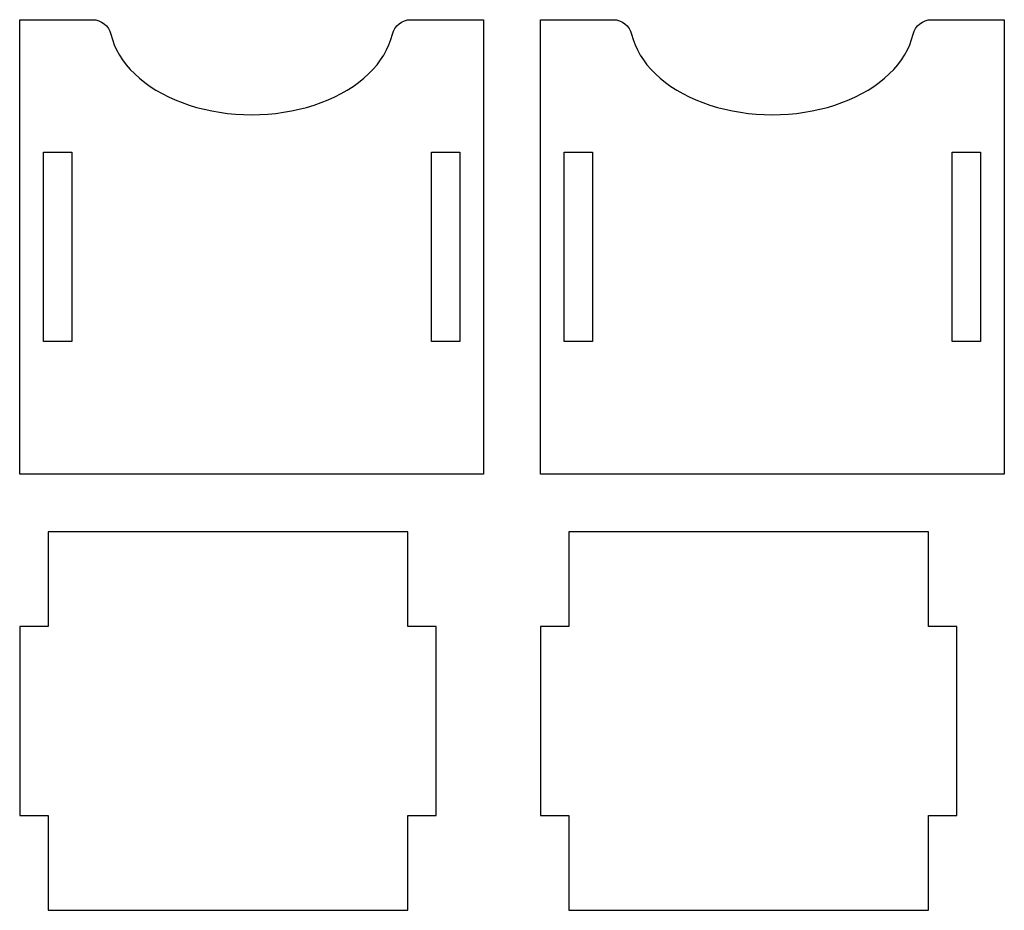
# Model space of a CAD drawing. Header units: millimetres. Extents: x -1146 to 1019, y -763 to 979.
# Tile 18 of 143: x -1118 to -1014, y -189 to -95. Entities that reach past the tile are written whole.
import ezdxf

# ---------------------------------------------------------------- set-up
doc = ezdxf.new("R2010")
doc.units = ezdxf.units.MM
doc.header["$MEASUREMENT"] = 0
doc.layers.add('Layer 1', color=7, linetype='Continuous')

msp = doc.modelspace()

# ---------------------------------------------------------------- linework, layer by layer
at = {"layer": 'Layer 1', "lineweight": 25}
for points, knots in [([(-1076.1914, -94.7013), (-1077.1208, -94.7013), (-1077.9277, -95.3416), (-1078.1391, -96.2466), (-1078.1391, -96.2466), (-1078.1391, -96.2466), (-1078.294, -96.8059), (-1078.294, -96.8059), (-1078.294, -96.8059), (-1078.294, -96.8059), (-1078.4962, -97.3583), (-1078.4962, -97.3583), (-1078.4962, -97.3583), (-1078.4962, -97.3583), (-1078.7449, -97.9021), (-1078.7449, -97.9021), (-1078.7449, -97.9021), (-1078.7449, -97.9021), (-1079.0393, -98.4358), (-1079.0393, -98.4358), (-1079.0393, -98.4358), (-1079.0393, -98.4358), (-1079.3784, -98.9575), (-1079.3784, -98.9575), (-1079.3784, -98.9575), (-1079.3784, -98.9575), (-1079.7614, -99.4655), (-1079.7614, -99.4655), (-1079.7614, -99.4655), (-1079.7614, -99.4655), (-1080.1868, -99.9583), (-1080.1868, -99.9583), (-1080.1868, -99.9583), (-1080.1868, -99.9583), (-1080.6534, -100.434), (-1080.6534, -100.434), (-1080.6534, -100.434), (-1080.6534, -100.434), (-1081.1596, -100.8915), (-1081.1596, -100.8915), (-1081.1596, -100.8915), (-1081.1596, -100.8915), (-1081.7039, -101.3289), (-1081.7039, -101.3289), (-1081.7039, -101.3289), (-1081.7039, -101.3289), (-1082.2843, -101.7452), (-1082.2843, -101.7452), (-1082.2843, -101.7452), (-1082.2843, -101.7452), (-1082.899, -102.1389), (-1082.899, -102.1389), (-1082.899, -102.1389), (-1082.899, -102.1389), (-1083.5462, -102.5087), (-1083.5462, -102.5087), (-1083.5462, -102.5087), (-1083.5462, -102.5087), (-1084.2236, -102.8534), (-1084.2236, -102.8534), (-1084.2236, -102.8534), (-1084.2236, -102.8534), (-1084.9295, -103.1722), (-1084.9295, -103.1722), (-1084.9295, -103.1722), (-1084.9295, -103.1722), (-1085.661, -103.4635), (-1085.661, -103.4635), (-1085.661, -103.4635), (-1085.661, -103.4635), (-1086.4161, -103.7269), (-1086.4161, -103.7269), (-1086.4161, -103.7269), (-1086.4161, -103.7269), (-1087.1926, -103.9613), (-1087.1926, -103.9613), (-1087.1926, -103.9613), (-1087.1926, -103.9613), (-1087.9876, -104.166), (-1087.9876, -104.166), (-1087.9876, -104.166), (-1087.9876, -104.166), (-1088.7986, -104.3402), (-1088.7986, -104.3402), (-1088.7986, -104.3402), (-1088.7986, -104.3402), (-1089.6231, -104.4837), (-1089.6231, -104.4837), (-1089.6231, -104.4837), (-1089.6231, -104.4837), (-1090.4585, -104.5957), (-1090.4585, -104.5957), (-1090.4585, -104.5957), (-1090.4585, -104.5957), (-1091.302, -104.676), (-1091.302, -104.676), (-1091.302, -104.676), (-1091.302, -104.676), (-1092.1511, -104.7243), (-1092.1511, -104.7243), (-1092.1511, -104.7243), (-1092.1511, -104.7243), (-1093.003, -104.7403), (-1093.003, -104.7403), (-1093.003, -104.7403), (-1093.003, -104.7403), (-1093.8549, -104.7243), (-1093.8549, -104.7243), (-1093.8549, -104.7243), (-1093.8549, -104.7243), (-1094.704, -104.676), (-1094.704, -104.676), (-1094.704, -104.676), (-1094.704, -104.676), (-1095.5475, -104.5957), (-1095.5475, -104.5957), (-1095.5475, -104.5957), (-1095.5475, -104.5957), (-1096.3829, -104.4837), (-1096.3829, -104.4837), (-1096.3829, -104.4837), (-1096.3829, -104.4837), (-1097.2074, -104.3402), (-1097.2074, -104.3402), (-1097.2074, -104.3402), (-1097.2074, -104.3402), (-1098.0184, -104.166), (-1098.0184, -104.166), (-1098.0184, -104.166), (-1098.0184, -104.166), (-1098.8134, -103.9613), (-1098.8134, -103.9613), (-1098.8134, -103.9613), (-1098.8134, -103.9613), (-1099.5899, -103.7269), (-1099.5899, -103.7269), (-1099.5899, -103.7269), (-1099.5899, -103.7269), (-1100.345, -103.4635), (-1100.345, -103.4635), (-1100.345, -103.4635), (-1100.345, -103.4635), (-1101.0765, -103.1722), (-1101.0765, -103.1722), (-1101.0765, -103.1722), (-1101.0765, -103.1722), (-1101.7824, -102.8534), (-1101.7824, -102.8534), (-1101.7824, -102.8534), (-1101.7824, -102.8534), (-1102.4598, -102.5087), (-1102.4598, -102.5087), (-1102.4598, -102.5087), (-1102.4598, -102.5087), (-1103.107, -102.1389), (-1103.107, -102.1389), (-1103.107, -102.1389), (-1103.107, -102.1389), (-1103.7217, -101.7452), (-1103.7217, -101.7452), (-1103.7217, -101.7452), (-1103.7217, -101.7452), (-1104.3021, -101.3289), (-1104.3021, -101.3289), (-1104.3021, -101.3289), (-1104.3021, -101.3289), (-1104.8464, -100.8915), (-1104.8464, -100.8915), (-1104.8464, -100.8915), (-1104.8464, -100.8915), (-1105.3526, -100.434), (-1105.3526, -100.434), (-1105.3526, -100.434), (-1105.3526, -100.434), (-1105.8192, -99.9583), (-1105.8192, -99.9583), (-1105.8192, -99.9583), (-1105.8192, -99.9583), (-1106.2446, -99.4655), (-1106.2446, -99.4655), (-1106.2446, -99.4655), (-1106.2446, -99.4655), (-1106.6276, -98.9575), (-1106.6276, -98.9575), (-1106.6276, -98.9575), (-1106.6276, -98.9575), (-1106.9667, -98.4358), (-1106.9667, -98.4358), (-1106.9667, -98.4358), (-1106.9667, -98.4358), (-1107.2611, -97.9021), (-1107.2611, -97.9021), (-1107.2611, -97.9021), (-1107.2611, -97.9021), (-1107.5098, -97.3583), (-1107.5098, -97.3583), (-1107.5098, -97.3583), (-1107.5098, -97.3583), (-1107.712, -96.8059), (-1107.712, -96.8059), (-1107.712, -96.8059), (-1107.712, -96.8059), (-1107.8669, -96.2466), (-1107.8669, -96.2466), (-1107.8669, -96.2466), (-1108.0782, -95.3416), (-1108.8852, -94.7013), (-1109.8146, -94.7013), (-1109.8146, -94.7013), (-1109.8146, -94.7013), (-1117.5029, -94.7013), (-1117.5029, -94.7013), (-1117.5029, -94.7013), (-1117.5029, -94.7013), (-1117.5029, -142.7012), (-1117.5029, -142.7012), (-1117.5029, -142.7012), (-1117.5029, -142.7012), (-1068.503, -142.7012), (-1068.503, -142.7012), (-1068.503, -142.7012), (-1068.503, -142.7012), (-1068.503, -94.7013), (-1068.503, -94.7013), (-1068.503, -94.7013), (-1068.503, -94.7013), (-1076.1913, -94.7013), (-1076.1913, -94.7013), (-1076.1913, -94.7013), (-1076.1913, -94.7013), (-1076.1914, -94.7013), (-1076.1914, -94.7013)], [0, 0, 0, 0, 0.01694915, 0.01694915, 0.01694915, 0.01694915, 0.03389831, 0.03389831, 0.03389831, 0.03389831, 0.05084746, 0.05084746, 0.05084746, 0.05084746, 0.06779661, 0.06779661, 0.06779661, 0.06779661, 0.08474576, 0.08474576, 0.08474576, 0.08474576, 0.10169492, 0.10169492, 0.10169492, 0.10169492, 0.11864407, 0.11864407, 0.11864407, 0.11864407, 0.13559322, 0.13559322, 0.13559322, 0.13559322, 0.15254237, 0.15254237, 0.15254237, 0.15254237, 0.16949153, 0.16949153, 0.16949153, 0.16949153, 0.18644068, 0.18644068, 0.18644068, 0.18644068, 0.20338983, 0.20338983, 0.20338983, 0.20338983, 0.22033898, 0.22033898, 0.22033898, 0.22033898, 0.23728814, 0.23728814, 0.23728814, 0.23728814, 0.25423729, 0.25423729, 0.25423729, 0.25423729, 0.27118644, 0.27118644, 0.27118644, 0.27118644, 0.28813559, 0.28813559, 0.28813559, 0.28813559, 0.30508475, 0.30508475, 0.30508475, 0.30508475, 0.3220339, 0.3220339, 0.3220339, 0.3220339, 0.33898305, 0.33898305, 0.33898305, 0.33898305, 0.3559322, 0.3559322, 0.3559322, 0.3559322, 0.37288136, 0.37288136, 0.37288136, 0.37288136, 0.38983051, 0.38983051, 0.38983051, 0.38983051, 0.40677966, 0.40677966, 0.40677966, 0.40677966, 0.42372881, 0.42372881, 0.42372881, 0.42372881, 0.44067797, 0.44067797, 0.44067797, 0.44067797, 0.45762712, 0.45762712, 0.45762712, 0.45762712, 0.47457627, 0.47457627, 0.47457627, 0.47457627, 0.49152542, 0.49152542, 0.49152542, 0.49152542, 0.50847458, 0.50847458, 0.50847458, 0.50847458, 0.52542373, 0.52542373, 0.52542373, 0.52542373, 0.54237288, 0.54237288, 0.54237288, 0.54237288, 0.55932203, 0.55932203, 0.55932203, 0.55932203, 0.57627119, 0.57627119, 0.57627119, 0.57627119, 0.59322034, 0.59322034, 0.59322034, 0.59322034, 0.61016949, 0.61016949, 0.61016949, 0.61016949, 0.62711864, 0.62711864, 0.62711864, 0.62711864, 0.6440678, 0.6440678, 0.6440678, 0.6440678, 0.66101695, 0.66101695, 0.66101695, 0.66101695, 0.6779661, 0.6779661, 0.6779661, 0.6779661, 0.69491525, 0.69491525, 0.69491525, 0.69491525, 0.71186441, 0.71186441, 0.71186441, 0.71186441, 0.72881356, 0.72881356, 0.72881356, 0.72881356, 0.74576271, 0.74576271, 0.74576271, 0.74576271, 0.76271186, 0.76271186, 0.76271186, 0.76271186, 0.77966102, 0.77966102, 0.77966102, 0.77966102, 0.79661017, 0.79661017, 0.79661017, 0.79661017, 0.81355932, 0.81355932, 0.81355932, 0.81355932, 0.83050847, 0.83050847, 0.83050847, 0.83050847, 0.84745763, 0.84745763, 0.84745763, 0.84745763, 0.86440678, 0.86440678, 0.86440678, 0.86440678, 0.88135593, 0.88135593, 0.88135593, 0.88135593, 0.89830508, 0.89830508, 0.89830508, 0.89830508, 0.91525424, 0.91525424, 0.91525424, 0.91525424, 0.93220339, 0.93220339, 0.93220339, 0.93220339, 0.94915254, 0.94915254, 0.94915254, 0.94915254, 0.96610169, 0.96610169, 0.96610169, 0.96610169, 1, 1, 1, 1]), ([(-1021.1915, -94.7013), (-1022.1209, -94.7013), (-1022.9278, -95.3416), (-1023.1392, -96.2466), (-1023.1392, -96.2466), (-1023.1392, -96.2466), (-1023.2941, -96.8059), (-1023.2941, -96.8059), (-1023.2941, -96.8059), (-1023.2941, -96.8059), (-1023.4963, -97.3583), (-1023.4963, -97.3583), (-1023.4963, -97.3583), (-1023.4963, -97.3583), (-1023.745, -97.9021), (-1023.745, -97.9021), (-1023.745, -97.9021), (-1023.745, -97.9021), (-1024.0394, -98.4358), (-1024.0394, -98.4358), (-1024.0394, -98.4358), (-1024.0394, -98.4358), (-1024.3785, -98.9575), (-1024.3785, -98.9575), (-1024.3785, -98.9575), (-1024.3785, -98.9575), (-1024.7615, -99.4655), (-1024.7615, -99.4655), (-1024.7615, -99.4655), (-1024.7615, -99.4655), (-1025.1869, -99.9583), (-1025.1869, -99.9583), (-1025.1869, -99.9583), (-1025.1869, -99.9583), (-1025.6535, -100.434), (-1025.6535, -100.434), (-1025.6535, -100.434), (-1025.6535, -100.434), (-1026.1597, -100.8915), (-1026.1597, -100.8915), (-1026.1597, -100.8915), (-1026.1597, -100.8915), (-1026.704, -101.3289), (-1026.704, -101.3289), (-1026.704, -101.3289), (-1026.704, -101.3289), (-1027.2844, -101.7452), (-1027.2844, -101.7452), (-1027.2844, -101.7452), (-1027.2844, -101.7452), (-1027.8991, -102.1389), (-1027.8991, -102.1389), (-1027.8991, -102.1389), (-1027.8991, -102.1389), (-1028.5463, -102.5087), (-1028.5463, -102.5087), (-1028.5463, -102.5087), (-1028.5463, -102.5087), (-1029.2237, -102.8534), (-1029.2237, -102.8534), (-1029.2237, -102.8534), (-1029.2237, -102.8534), (-1029.9296, -103.1722), (-1029.9296, -103.1722), (-1029.9296, -103.1722), (-1029.9296, -103.1722), (-1030.6611, -103.4635), (-1030.6611, -103.4635), (-1030.6611, -103.4635), (-1030.6611, -103.4635), (-1031.4162, -103.7269), (-1031.4162, -103.7269), (-1031.4162, -103.7269), (-1031.4162, -103.7269), (-1032.1927, -103.9613), (-1032.1927, -103.9613), (-1032.1927, -103.9613), (-1032.1927, -103.9613), (-1032.9877, -104.166), (-1032.9877, -104.166), (-1032.9877, -104.166), (-1032.9877, -104.166), (-1033.7987, -104.3402), (-1033.7987, -104.3402), (-1033.7987, -104.3402), (-1033.7987, -104.3402), (-1034.6232, -104.4837), (-1034.6232, -104.4837), (-1034.6232, -104.4837), (-1034.6232, -104.4837), (-1035.4586, -104.5957), (-1035.4586, -104.5957), (-1035.4586, -104.5957), (-1035.4586, -104.5957), (-1036.3021, -104.676), (-1036.3021, -104.676), (-1036.3021, -104.676), (-1036.3021, -104.676), (-1037.1512, -104.7243), (-1037.1512, -104.7243), (-1037.1512, -104.7243), (-1037.1512, -104.7243), (-1038.0031, -104.7403), (-1038.0031, -104.7403), (-1038.0031, -104.7403), (-1038.0031, -104.7403), (-1038.855, -104.7243), (-1038.855, -104.7243), (-1038.855, -104.7243), (-1038.855, -104.7243), (-1039.7041, -104.676), (-1039.7041, -104.676), (-1039.7041, -104.676), (-1039.7041, -104.676), (-1040.5476, -104.5957), (-1040.5476, -104.5957), (-1040.5476, -104.5957), (-1040.5476, -104.5957), (-1041.383, -104.4837), (-1041.383, -104.4837), (-1041.383, -104.4837), (-1041.383, -104.4837), (-1042.2075, -104.3402), (-1042.2075, -104.3402), (-1042.2075, -104.3402), (-1042.2075, -104.3402), (-1043.0185, -104.166), (-1043.0185, -104.166), (-1043.0185, -104.166), (-1043.0185, -104.166), (-1043.8135, -103.9613), (-1043.8135, -103.9613), (-1043.8135, -103.9613), (-1043.8135, -103.9613), (-1044.59, -103.7269), (-1044.59, -103.7269), (-1044.59, -103.7269), (-1044.59, -103.7269), (-1045.3451, -103.4635), (-1045.3451, -103.4635), (-1045.3451, -103.4635), (-1045.3451, -103.4635), (-1046.0766, -103.1722), (-1046.0766, -103.1722), (-1046.0766, -103.1722), (-1046.0766, -103.1722), (-1046.7825, -102.8534), (-1046.7825, -102.8534), (-1046.7825, -102.8534), (-1046.7825, -102.8534), (-1047.4599, -102.5087), (-1047.4599, -102.5087), (-1047.4599, -102.5087), (-1047.4599, -102.5087), (-1048.1071, -102.1389), (-1048.1071, -102.1389), (-1048.1071, -102.1389), (-1048.1071, -102.1389), (-1048.7218, -101.7452), (-1048.7218, -101.7452), (-1048.7218, -101.7452), (-1048.7218, -101.7452), (-1049.3022, -101.3289), (-1049.3022, -101.3289), (-1049.3022, -101.3289), (-1049.3022, -101.3289), (-1049.8465, -100.8915), (-1049.8465, -100.8915), (-1049.8465, -100.8915), (-1049.8465, -100.8915), (-1050.3527, -100.434), (-1050.3527, -100.434), (-1050.3527, -100.434), (-1050.3527, -100.434), (-1050.8193, -99.9583), (-1050.8193, -99.9583), (-1050.8193, -99.9583), (-1050.8193, -99.9583), (-1051.2447, -99.4655), (-1051.2447, -99.4655), (-1051.2447, -99.4655), (-1051.2447, -99.4655), (-1051.6277, -98.9575), (-1051.6277, -98.9575), (-1051.6277, -98.9575), (-1051.6277, -98.9575), (-1051.9668, -98.4358), (-1051.9668, -98.4358), (-1051.9668, -98.4358), (-1051.9668, -98.4358), (-1052.2612, -97.9021), (-1052.2612, -97.9021), (-1052.2612, -97.9021), (-1052.2612, -97.9021), (-1052.5099, -97.3583), (-1052.5099, -97.3583), (-1052.5099, -97.3583), (-1052.5099, -97.3583), (-1052.7121, -96.8059), (-1052.7121, -96.8059), (-1052.7121, -96.8059), (-1052.7121, -96.8059), (-1052.867, -96.2466), (-1052.867, -96.2466), (-1052.867, -96.2466), (-1053.0783, -95.3416), (-1053.8853, -94.7013), (-1054.8147, -94.7013), (-1054.8147, -94.7013), (-1054.8147, -94.7013), (-1062.503, -94.7013), (-1062.503, -94.7013), (-1062.503, -94.7013), (-1062.503, -94.7013), (-1062.503, -142.7012), (-1062.503, -142.7012), (-1062.503, -142.7012), (-1062.503, -142.7012), (-1013.5031, -142.7012), (-1013.5031, -142.7012), (-1013.5031, -142.7012), (-1013.5031, -142.7012), (-1013.5031, -94.7013), (-1013.5031, -94.7013), (-1013.5031, -94.7013), (-1013.5031, -94.7013), (-1021.1914, -94.7013), (-1021.1914, -94.7013), (-1021.1914, -94.7013), (-1021.1914, -94.7013), (-1021.1915, -94.7013), (-1021.1915, -94.7013)], [0, 0, 0, 0, 0.01694915, 0.01694915, 0.01694915, 0.01694915, 0.03389831, 0.03389831, 0.03389831, 0.03389831, 0.05084746, 0.05084746, 0.05084746, 0.05084746, 0.06779661, 0.06779661, 0.06779661, 0.06779661, 0.08474576, 0.08474576, 0.08474576, 0.08474576, 0.10169492, 0.10169492, 0.10169492, 0.10169492, 0.11864407, 0.11864407, 0.11864407, 0.11864407, 0.13559322, 0.13559322, 0.13559322, 0.13559322, 0.15254237, 0.15254237, 0.15254237, 0.15254237, 0.16949153, 0.16949153, 0.16949153, 0.16949153, 0.18644068, 0.18644068, 0.18644068, 0.18644068, 0.20338983, 0.20338983, 0.20338983, 0.20338983, 0.22033898, 0.22033898, 0.22033898, 0.22033898, 0.23728814, 0.23728814, 0.23728814, 0.23728814, 0.25423729, 0.25423729, 0.25423729, 0.25423729, 0.27118644, 0.27118644, 0.27118644, 0.27118644, 0.28813559, 0.28813559, 0.28813559, 0.28813559, 0.30508475, 0.30508475, 0.30508475, 0.30508475, 0.3220339, 0.3220339, 0.3220339, 0.3220339, 0.33898305, 0.33898305, 0.33898305, 0.33898305, 0.3559322, 0.3559322, 0.3559322, 0.3559322, 0.37288136, 0.37288136, 0.37288136, 0.37288136, 0.38983051, 0.38983051, 0.38983051, 0.38983051, 0.40677966, 0.40677966, 0.40677966, 0.40677966, 0.42372881, 0.42372881, 0.42372881, 0.42372881, 0.44067797, 0.44067797, 0.44067797, 0.44067797, 0.45762712, 0.45762712, 0.45762712, 0.45762712, 0.47457627, 0.47457627, 0.47457627, 0.47457627, 0.49152542, 0.49152542, 0.49152542, 0.49152542, 0.50847458, 0.50847458, 0.50847458, 0.50847458, 0.52542373, 0.52542373, 0.52542373, 0.52542373, 0.54237288, 0.54237288, 0.54237288, 0.54237288, 0.55932203, 0.55932203, 0.55932203, 0.55932203, 0.57627119, 0.57627119, 0.57627119, 0.57627119, 0.59322034, 0.59322034, 0.59322034, 0.59322034, 0.61016949, 0.61016949, 0.61016949, 0.61016949, 0.62711864, 0.62711864, 0.62711864, 0.62711864, 0.6440678, 0.6440678, 0.6440678, 0.6440678, 0.66101695, 0.66101695, 0.66101695, 0.66101695, 0.6779661, 0.6779661, 0.6779661, 0.6779661, 0.69491525, 0.69491525, 0.69491525, 0.69491525, 0.71186441, 0.71186441, 0.71186441, 0.71186441, 0.72881356, 0.72881356, 0.72881356, 0.72881356, 0.74576271, 0.74576271, 0.74576271, 0.74576271, 0.76271186, 0.76271186, 0.76271186, 0.76271186, 0.77966102, 0.77966102, 0.77966102, 0.77966102, 0.79661017, 0.79661017, 0.79661017, 0.79661017, 0.81355932, 0.81355932, 0.81355932, 0.81355932, 0.83050847, 0.83050847, 0.83050847, 0.83050847, 0.84745763, 0.84745763, 0.84745763, 0.84745763, 0.86440678, 0.86440678, 0.86440678, 0.86440678, 0.88135593, 0.88135593, 0.88135593, 0.88135593, 0.89830508, 0.89830508, 0.89830508, 0.89830508, 0.91525424, 0.91525424, 0.91525424, 0.91525424, 0.93220339, 0.93220339, 0.93220339, 0.93220339, 0.94915254, 0.94915254, 0.94915254, 0.94915254, 0.96610169, 0.96610169, 0.96610169, 0.96610169, 1, 1, 1, 1]), ([(-1115.0031, -128.7012), (-1115.0031, -128.7012), (-1112.0031, -128.7012), (-1112.0031, -128.7012), (-1112.0031, -128.7012), (-1112.0031, -128.7012), (-1112.0031, -108.7012), (-1112.0031, -108.7012), (-1112.0031, -108.7012), (-1112.0031, -108.7012), (-1115.0031, -108.7012), (-1115.0031, -108.7012), (-1115.0031, -108.7012), (-1115.0031, -108.7012), (-1115.0031, -128.7012), (-1115.0031, -128.7012)], [0, 0, 0, 0, 0.2, 0.2, 0.2, 0.2, 0.4, 0.4, 0.4, 0.4, 0.6, 0.6, 0.6, 0.6, 1, 1, 1, 1]), ([(-1071.0032, -128.7012), (-1071.0032, -128.7012), (-1071.0032, -108.7012), (-1071.0032, -108.7012), (-1071.0032, -108.7012), (-1071.0032, -108.7012), (-1074.0032, -108.7012), (-1074.0032, -108.7012), (-1074.0032, -108.7012), (-1074.0032, -108.7012), (-1074.0032, -128.7012), (-1074.0032, -128.7012), (-1074.0032, -128.7012), (-1074.0032, -128.7012), (-1071.0032, -128.7012), (-1071.0032, -128.7012)], [0, 0, 0, 0, 0.2, 0.2, 0.2, 0.2, 0.4, 0.4, 0.4, 0.4, 0.6, 0.6, 0.6, 0.6, 1, 1, 1, 1]), ([(-1060.0032, -128.7012), (-1060.0032, -128.7012), (-1057.0032, -128.7012), (-1057.0032, -128.7012), (-1057.0032, -128.7012), (-1057.0032, -128.7012), (-1057.0032, -108.7012), (-1057.0032, -108.7012), (-1057.0032, -108.7012), (-1057.0032, -108.7012), (-1060.0032, -108.7012), (-1060.0032, -108.7012), (-1060.0032, -108.7012), (-1060.0032, -108.7012), (-1060.0032, -128.7012), (-1060.0032, -128.7012)], [0, 0, 0, 0, 0.2, 0.2, 0.2, 0.2, 0.4, 0.4, 0.4, 0.4, 0.6, 0.6, 0.6, 0.6, 1, 1, 1, 1]), ([(-1016.0033, -128.7012), (-1016.0033, -128.7012), (-1016.0033, -108.7012), (-1016.0033, -108.7012), (-1016.0033, -108.7012), (-1016.0033, -108.7012), (-1019.0033, -108.7012), (-1019.0033, -108.7012), (-1019.0033, -108.7012), (-1019.0033, -108.7012), (-1019.0033, -128.7012), (-1019.0033, -128.7012), (-1019.0033, -128.7012), (-1019.0033, -128.7012), (-1016.0033, -128.7012), (-1016.0033, -128.7012)], [0, 0, 0, 0, 0.2, 0.2, 0.2, 0.2, 0.4, 0.4, 0.4, 0.4, 0.6, 0.6, 0.6, 0.6, 1, 1, 1, 1]), ([(-1076.503, -148.7956), (-1076.503, -148.7956), (-1076.503, -158.7956), (-1076.503, -158.7956), (-1076.503, -158.7956), (-1076.503, -158.7956), (-1073.503, -158.7956), (-1073.503, -158.7956), (-1073.503, -158.7956), (-1073.503, -158.7956), (-1073.503, -178.7956), (-1073.503, -178.7956), (-1073.503, -178.7956), (-1073.503, -178.7956), (-1076.503, -178.7956), (-1076.503, -178.7956), (-1076.503, -178.7956), (-1076.503, -178.7956), (-1076.503, -188.7956), (-1076.503, -188.7956), (-1076.503, -188.7956), (-1076.503, -188.7956), (-1114.5032, -188.7956), (-1114.5032, -188.7956), (-1114.5032, -188.7956), (-1114.5032, -188.7956), (-1114.5032, -178.7956), (-1114.5032, -178.7956), (-1114.5032, -178.7956), (-1114.5032, -178.7956), (-1117.5032, -178.7956), (-1117.5032, -178.7956), (-1117.5032, -178.7956), (-1117.5032, -178.7956), (-1117.5032, -158.7956), (-1117.5032, -158.7956), (-1117.5032, -158.7956), (-1117.5032, -158.7956), (-1114.5032, -158.7956), (-1114.5032, -158.7956), (-1114.5032, -158.7956), (-1114.5032, -158.7956), (-1114.5032, -148.7956), (-1114.5032, -148.7956), (-1114.5032, -148.7956), (-1114.5032, -148.7956), (-1076.503, -148.7956), (-1076.503, -148.7956)], [0, 0, 0, 0, 0.07692308, 0.07692308, 0.07692308, 0.07692308, 0.15384615, 0.15384615, 0.15384615, 0.15384615, 0.23076923, 0.23076923, 0.23076923, 0.23076923, 0.30769231, 0.30769231, 0.30769231, 0.30769231, 0.38461538, 0.38461538, 0.38461538, 0.38461538, 0.46153846, 0.46153846, 0.46153846, 0.46153846, 0.53846154, 0.53846154, 0.53846154, 0.53846154, 0.61538462, 0.61538462, 0.61538462, 0.61538462, 0.69230769, 0.69230769, 0.69230769, 0.69230769, 0.76923077, 0.76923077, 0.76923077, 0.76923077, 0.84615385, 0.84615385, 0.84615385, 0.84615385, 1, 1, 1, 1]), ([(-1021.5031, -148.7956), (-1021.5031, -148.7956), (-1021.5031, -158.7956), (-1021.5031, -158.7956), (-1021.5031, -158.7956), (-1021.5031, -158.7956), (-1018.5031, -158.7956), (-1018.5031, -158.7956), (-1018.5031, -158.7956), (-1018.5031, -158.7956), (-1018.5031, -178.7956), (-1018.5031, -178.7956), (-1018.5031, -178.7956), (-1018.5031, -178.7956), (-1021.5031, -178.7956), (-1021.5031, -178.7956), (-1021.5031, -178.7956), (-1021.5031, -178.7956), (-1021.5031, -188.7956), (-1021.5031, -188.7956), (-1021.5031, -188.7956), (-1021.5031, -188.7956), (-1059.5031, -188.7956), (-1059.5031, -188.7956), (-1059.5031, -188.7956), (-1059.5031, -188.7956), (-1059.5031, -178.7956), (-1059.5031, -178.7956), (-1059.5031, -178.7956), (-1059.5031, -178.7956), (-1062.503, -178.7956), (-1062.503, -178.7956), (-1062.503, -178.7956), (-1062.503, -178.7956), (-1062.503, -158.7956), (-1062.503, -158.7956), (-1062.503, -158.7956), (-1062.503, -158.7956), (-1059.5031, -158.7956), (-1059.5031, -158.7956), (-1059.5031, -158.7956), (-1059.5031, -158.7956), (-1059.5031, -148.7956), (-1059.5031, -148.7956), (-1059.5031, -148.7956), (-1059.5031, -148.7956), (-1021.5031, -148.7956), (-1021.5031, -148.7956)], [0, 0, 0, 0, 0.07692308, 0.07692308, 0.07692308, 0.07692308, 0.15384615, 0.15384615, 0.15384615, 0.15384615, 0.23076923, 0.23076923, 0.23076923, 0.23076923, 0.30769231, 0.30769231, 0.30769231, 0.30769231, 0.38461538, 0.38461538, 0.38461538, 0.38461538, 0.46153846, 0.46153846, 0.46153846, 0.46153846, 0.53846154, 0.53846154, 0.53846154, 0.53846154, 0.61538462, 0.61538462, 0.61538462, 0.61538462, 0.69230769, 0.69230769, 0.69230769, 0.69230769, 0.76923077, 0.76923077, 0.76923077, 0.76923077, 0.84615385, 0.84615385, 0.84615385, 0.84615385, 1, 1, 1, 1])]:
    msp.add_open_spline(points, degree=3, knots=knots, dxfattribs=at)

doc.saveas('drawing.dxf')
